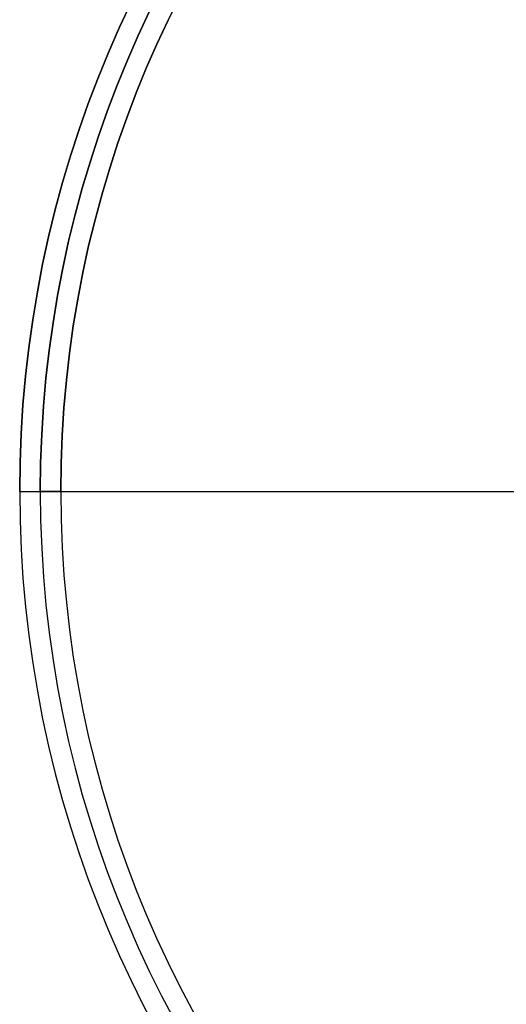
# Model space of a CAD drawing. Header units: centimetres. Extents: x -47.8 to 2.5, y -24.6 to 2.8.
# Tile 1 of 17: x -47.8 to -46.6, y -1.2 to 1.2. Entities that reach past the tile are written whole.
import ezdxf

# ---------------------------------------------------------------- set-up
doc = ezdxf.new("R2010")
doc.units = ezdxf.units.CM
doc.layers.add('Default', color=7, linetype='Continuous', true_color=0x000000)

# ---------------------------------------------------------------- blocks, each defined once
blk = doc.blocks.new('4565_RODONE_CROMATO_AF9')
at = {"layer": 'Default'}
for p, q in [((-26.5, 9), (-13.5, 9)), ((-26.5, 8.5), (-13.5, 8.5)), ((-27.5, 0), (-27, 0))]:
    blk.add_line(p, q, dxfattribs=at)
at = {"layer": 'Default', "extrusion": (0, 0, -1)}
blk.add_arc((26.5, 8), 1, 0, 90, dxfattribs=at)
at = {"layer": 'Default', "extrusion": (0, -1, 0)}
for centre, radius in [((0, 0, -9), 26.5), ((0, 0, -8), 27.5), ((0, 0), 27)]:
    blk.add_arc(centre, radius, 180, 0, dxfattribs=at)
at = {"layer": 'Default', "extrusion": (0, 1, 0)}
for centre, radius, start, end in [((0, 0, 9), 26.5, 0, 180), ((0, 0, 9), 26.5, 180, 0), ((0, 0, 9), 26.5, 0, 180), ((0, 0, 8.5), 26.5, 0, 180), ((0, 0, 8.5), 26.5, 180, 0), ((0, 0, 8), 27.5, 0, 180), ((0, 0, 8), 27, 0, 180), ((0, 0, 8), 27, 180, 0), ((0, 0, 4), 27.5, 180, 0), ((0, 0, 4), 27.5, 0, 180), ((0, 0, 4), 27, 180, 0), ((0, 0, 4), 27, 0, 180), ((0, 0), 27.5, 180, 0), ((0, 0), 27.5, 0, 180)]:
    blk.add_arc(centre, radius, start, end, dxfattribs=at)
at = {"layer": 'Default'}
blk.add_arc((-26.5, 8), 0.5, 90, 180, dxfattribs=at)
for points in [[(-27.5, 0), (-27.5, 4), (-27.5, 8)], [(-27, 0), (-27, 4), (-27, 8)]]:
    blk.add_open_spline(points, degree=2, dxfattribs=at)
blk = doc.blocks.new('4565_AF9_ASM')
at = {"layer": 'Default'}
blk.add_blockref('4565_RODONE_CROMATO_AF9', (0, -9), dxfattribs=at)
blk = doc.blocks.new('F3814N_ASM')
at = {"layer": 'Default'}
blk.add_blockref('4565_AF9_ASM', (-450, 9), dxfattribs=at)

msp = doc.modelspace()

# ---------------------------------------------------------------- block references
at = {"layer": 'Default', "extrusion": (0, -1, 0), "xscale": 0.1, "yscale": 0.1, "zscale": 0.1}
msp.add_blockref('F3814N_ASM', (0, 0), dxfattribs=at)

doc.saveas('drawing.dxf')
